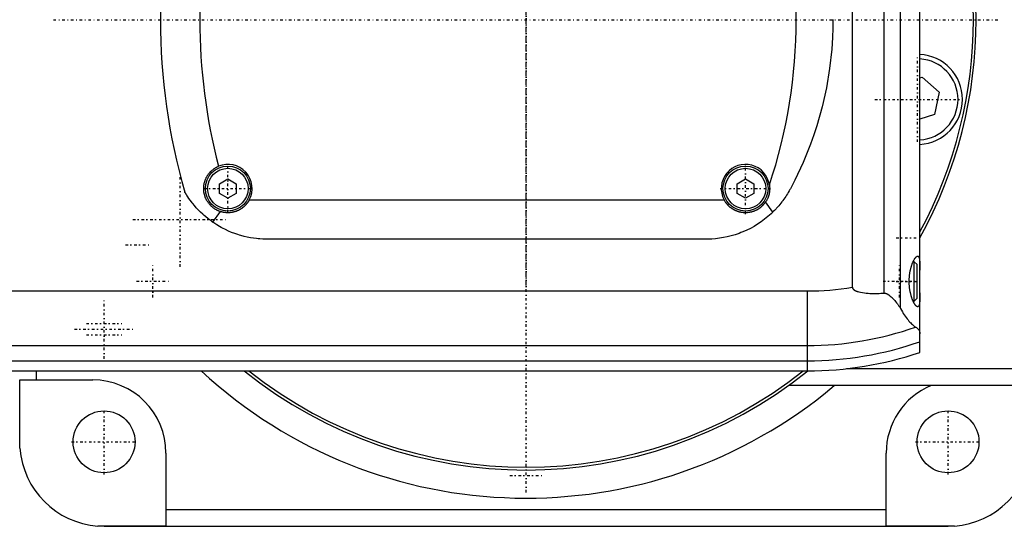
# Model space of a CAD drawing. Extents: x -502 to 174, y -90 to 90.
# Tile 4 of 6: x -90 to 85, y -90 to 0. Entities that reach past the tile are written whole.
import ezdxf

# ---------------------------------------------------------------- set-up
doc = ezdxf.new("R2010")
doc.units = 0
doc.linetypes.add('CENTER', pattern=[1.5, 0.45, -0.5, 0.05, -0.5])
doc.layers.add('AM_0', color=7, linetype='CONTINUOUS')
doc.layers.add('AM_7', color=7, linetype='CENTER')

msp = doc.modelspace()

# ---------------------------------------------------------------- linework, layer by layer
at = {"layer": 'AM_0', "color": 7, "linetype": 'CONTINUOUS'}
for p, q in [((70, -59.1), (70, 59.1)), ((66.48, 51.17), (66.48, -51.17)), ((58, -47.52), (58, 47.52)), ((63.58, 48.57), (63.58, -48.57)), ((70, -10.32), (70.38, -10.19)), ((70.38, -10.19), (73.41, -12.87)), ((73.41, -12.87), (72.6, -16.83)), ((72.6, -16.83), (70, -17.7)), ((-54.5, -29.13), (-53, -28.27)), ((-54.5, -30.87), (-54.5, -29.13)), ((-53, -28.27), (-51.5, -29.13)), ((-51.5, -29.13), (-51.5, -30.87)), ((37.5, -29.13), (39, -28.27)), ((37.5, -30.87), (37.5, -29.13)), ((39, -28.27), (40.5, -29.13)), ((40.5, -29.13), (40.5, -30.87)), ((-53, -31.73), (-54.5, -30.87)), ((-51.5, -30.87), (-53, -31.73)), ((39, -31.73), (37.5, -30.87)), ((40.5, -30.87), (39, -31.73)), ((-49.19, -32), (35.19, -32)), ((43.84, -34.2), (42.58, -32.38)), ((-54.39, -34.07), (-55.72, -35.94)), ((32, -39), (-46, -39)), ((69, -43), (68.79, -43)), ((69.5, -43.5), (69, -43)), ((69, -50), (69, -43)), ((69.5, -49.5), (69.5, -43.5)), ((-240, -48.19), (50, -48.19)), ((50, -62.39), (50, -48.19)), ((68.79, -50), (69, -50)), ((69, -50), (69.5, -49.5)), ((-240, -57.89), (50, -57.89)), ((-240, -60.6), (50, -60.6)), ((-240, -62.39), (50, -62.39)), ((-87, -64), (-87, -62.39)), ((127, -62), (56.95, -62)), ((-89.96, -64), (-77, -64)), ((-89.96, -76.12), (-89.96, -64)), ((127, -65), (46.64, -65)), ((-64, -77), (-64, -89.96)), ((64, -89.96), (64, -77)), ((-64, -87), (64, -87)), ((-64, -89.96), (-76.12, -89.96)), ((-75, -90), (75, -90)), ((76.12, -89.96), (64, -89.96))]:
    msp.add_line(p, q, dxfattribs=at)
for points in [[(54.53, 0.02, 0), (54.53, -0.27, 0), (54.53, -0.86, 0), (54.52, -1.44, 0), (54.51, -1.73, 0), (54.5, -2.02, 0), (54.48, -2.6, 0), (54.45, -3.18, 0), (54.32, -5.21, 0), (53.94, -8.67, 0), (53.37, -12.1, 0), (52.62, -15.49, 0), (51.68, -18.83, 0), (51.14, -20.48, 0), (50.56, -22.12, 0), (49.26, -25.35, 0), (47.78, -28.5, 0), (46.98, -30.04, 0)], [(-54.39, -34.07, 0), (-54.44, -34.05, 0), (-54.53, -34.02, 0), (-54.62, -33.99, 0), (-54.66, -33.97, 0), (-54.7, -33.95, 0), (-54.79, -33.91, 0), (-54.88, -33.87, 0), (-54.96, -33.83, 0), (-55.05, -33.78, 0), (-55.13, -33.74, 0), (-55.17, -33.71, 0), (-55.21, -33.69, 0), (-55.29, -33.64, 0), (-55.37, -33.59, 0), (-55.45, -33.53, 0), (-55.53, -33.48, 0), (-55.6, -33.42, 0), (-55.64, -33.39, 0), (-55.68, -33.36, 0), (-55.75, -33.3, 0), (-55.82, -33.24, 0), (-55.86, -33.21, 0), (-55.9, -33.18, 0), (-55.96, -33.11, 0), (-56.03, -33.05, 0), (-56.07, -33.01, 0), (-56.1, -32.98, 0), (-56.17, -32.91, 0), (-56.23, -32.84, 0), (-56.29, -32.77, 0), (-56.35, -32.69, 0), (-56.41, -32.62, 0), (-56.44, -32.58, 0), (-56.47, -32.54, 0), (-56.53, -32.46, 0), (-56.58, -32.38, 0), (-56.63, -32.3, 0), (-56.69, -32.22, 0), (-56.73, -32.13, 0), (-56.76, -32.09, 0), (-56.78, -32.05, 0), (-56.83, -31.96, 0), (-56.87, -31.87, 0), (-56.91, -31.79, 0), (-56.95, -31.7, 0), (-56.99, -31.61, 0), (-57.01, -31.56, 0), (-57.02, -31.52, 0), (-57.06, -31.43, 0), (-57.09, -31.33, 0), (-57.12, -31.24, 0), (-57.14, -31.14, 0), (-57.17, -31.05, 0), (-57.18, -31, 0), (-57.19, -30.95, 0), (-57.21, -30.86, 0), (-57.23, -30.76, 0), (-57.25, -30.67, 0), (-57.26, -30.57, 0), (-57.27, -30.47, 0), (-57.28, -30.43, 0), (-57.28, -30.38, 0), (-57.29, -30.28, 0), (-57.3, -30.18, 0), (-57.3, -30.14, 0), (-57.3, -30.09, 0), (-57.3, -29.99, 0), (-57.3, -29.9, 0), (-57.3, -29.85, 0), (-57.3, -29.8, 0), (-57.29, -29.7, 0), (-57.28, -29.61, 0), (-57.27, -29.51, 0), (-57.26, -29.42, 0), (-57.25, -29.32, 0), (-57.24, -29.27, 0), (-57.23, -29.23, 0), (-57.21, -29.13, 0), (-57.19, -29.04, 0), (-57.17, -28.95, 0), (-57.14, -28.86, 0), (-57.12, -28.76, 0), (-57.1, -28.72, 0), (-57.09, -28.67, 0), (-57.06, -28.58, 0), (-57.03, -28.49, 0), (-56.99, -28.41, 0), (-56.96, -28.32, 0), (-56.92, -28.23, 0), (-56.9, -28.19, 0), (-56.88, -28.14, 0), (-56.84, -28.06, 0), (-56.79, -27.98, 0), (-56.75, -27.89, 0), (-56.7, -27.81, 0), (-56.65, -27.73, 0), (-56.63, -27.69, 0), (-56.6, -27.65, 0), (-56.55, -27.57, 0), (-56.49, -27.49, 0), (-56.44, -27.41, 0), (-56.38, -27.34, 0), (-56.32, -27.26, 0), (-56.29, -27.23, 0), (-56.26, -27.19, 0), (-56.19, -27.12, 0), (-56.13, -27.05, 0), (-56.09, -27.01, 0), (-56.06, -26.98, 0), (-55.99, -26.91, 0), (-55.92, -26.84, 0), (-55.89, -26.81, 0), (-55.85, -26.78, 0), (-55.78, -26.72, 0), (-55.7, -26.65, 0), (-55.63, -26.59, 0), (-55.55, -26.54, 0), (-55.47, -26.48, 0), (-55.43, -26.45, 0), (-55.39, -26.42, 0), (-55.31, -26.37, 0), (-55.22, -26.32, 0), (-55.14, -26.27, 0), (-55.05, -26.22, 0), (-54.97, -26.18, 0), (-54.92, -26.15, 0), (-54.88, -26.13, 0), (-54.79, -26.09, 0), (-54.7, -26.05, 0), (-54.66, -26.03, 0)], [(43.25, -29.34, 0), (43.26, -29.43, 0), (43.28, -29.61, 0), (43.29, -29.78, 0), (43.3, -29.87, 0), (43.3, -29.96, 0), (43.3, -30.13, 0), (43.29, -30.31, 0), (43.27, -30.49, 0), (43.25, -30.66, 0), (43.22, -30.83, 0), (43.2, -30.92, 0), (43.18, -31.01, 0), (43.14, -31.18, 0), (43.08, -31.35, 0), (43.03, -31.51, 0), (42.96, -31.68, 0), (42.89, -31.84, 0), (42.85, -31.92, 0), (42.81, -32, 0), (42.72, -32.15, 0), (42.63, -32.3, 0), (42.58, -32.38, 0)], [(-55.72, -35.94, 0), (-55.99, -35.76, 0), (-56.5, -35.37, 0), (-56.99, -34.97, 0), (-57.22, -34.77, 0), (-57.44, -34.57, 0), (-57.86, -34.18, 0), (-58.25, -33.78, 0), (-58.61, -33.4, 0), (-58.93, -33.03, 0), (-59.22, -32.68, 0), (-59.36, -32.52, 0), (-59.48, -32.35, 0), (-59.72, -32.04, 0), (-59.93, -31.74, 0), (-60.12, -31.47, 0), (-60.22, -31.32, 0), (-60.25, -31.28, 0), (-60.27, -31.24, 0), (-60.28, -31.22, 0), (-60.3, -31.2, 0), (-60.32, -31.16, 0), (-60.34, -31.12, 0), (-60.37, -31.09, 0), (-60.39, -31.05, 0), (-60.41, -31.02, 0), (-60.42, -31, 0), (-60.43, -30.99, 0), (-60.45, -30.96, 0), (-60.47, -30.93, 0), (-60.48, -30.91, 0), (-60.48, -30.9, 0), (-60.5, -30.87, 0), (-60.52, -30.84, 0), (-60.53, -30.83, 0), (-60.53, -30.82, 0), (-60.55, -30.79, 0), (-60.56, -30.77, 0), (-60.58, -30.75, 0), (-60.59, -30.73, 0), (-60.6, -30.71, 0), (-60.6, -30.7, 0), (-60.61, -30.69, 0), (-60.62, -30.68, 0), (-60.63, -30.66, 0), (-60.63, -30.65, 0), (-60.64, -30.64, 0), (-60.64, -30.63, 0), (-60.65, -30.63, 0), (-60.65, -30.63, 0), (-60.65, -30.62, 0), (-60.65, -30.62, 0), (-60.65, -30.62, 0)], [(46.98, -30.04, 0), (46.91, -30.17, 0), (46.76, -30.43, 0), (46.61, -30.68, 0), (46.54, -30.81, 0), (46.46, -30.94, 0), (46.31, -31.18, 0), (46.15, -31.43, 0), (45.98, -31.67, 0), (45.81, -31.91, 0), (45.64, -32.14, 0), (45.56, -32.26, 0), (45.47, -32.37, 0), (45.29, -32.6, 0), (45.11, -32.82, 0), (44.92, -33.05, 0), (44.73, -33.26, 0), (44.54, -33.48, 0), (44.44, -33.58, 0), (44.35, -33.69, 0), (44.15, -33.89, 0), (43.94, -34.1, 0), (43.84, -34.2, 0)], [(-49.19, -32, 0), (-49.21, -32.03, 0), (-49.23, -32.08, 0), (-49.26, -32.13, 0), (-49.28, -32.15, 0), (-49.29, -32.18, 0), (-49.32, -32.22, 0), (-49.35, -32.27, 0), (-49.38, -32.32, 0), (-49.41, -32.37, 0), (-49.44, -32.42, 0), (-49.46, -32.44, 0), (-49.48, -32.46, 0), (-49.51, -32.51, 0), (-49.54, -32.56, 0), (-49.58, -32.6, 0), (-49.61, -32.64, 0), (-49.64, -32.69, 0), (-49.66, -32.71, 0), (-49.68, -32.73, 0), (-49.72, -32.77, 0), (-49.75, -32.82, 0), (-49.77, -32.84, 0), (-49.79, -32.86, 0), (-49.82, -32.9, 0), (-49.86, -32.94, 0), (-49.88, -32.96, 0), (-49.9, -32.98, 0), (-49.94, -33.02, 0), (-49.98, -33.06, 0), (-50.01, -33.09, 0), (-50.05, -33.13, 0), (-50.09, -33.17, 0), (-50.12, -33.19, 0), (-50.14, -33.21, 0), (-50.18, -33.24, 0), (-50.22, -33.28, 0), (-50.26, -33.32, 0), (-50.31, -33.35, 0), (-50.35, -33.39, 0), (-50.37, -33.4, 0), (-50.39, -33.42, 0), (-50.44, -33.45, 0), (-50.48, -33.49, 0), (-50.53, -33.52, 0), (-50.58, -33.55, 0), (-50.62, -33.58, 0), (-50.65, -33.6, 0), (-50.67, -33.61, 0), (-50.72, -33.65, 0), (-50.77, -33.68, 0), (-50.82, -33.7, 0), (-50.87, -33.73, 0), (-50.92, -33.76, 0), (-50.94, -33.77, 0), (-50.97, -33.79, 0), (-51.02, -33.82, 0), (-51.07, -33.84, 0), (-51.12, -33.87, 0), (-51.17, -33.89, 0), (-51.22, -33.92, 0), (-51.25, -33.93, 0), (-51.28, -33.94, 0), (-51.33, -33.96, 0), (-51.38, -33.98, 0), (-51.41, -33.99, 0), (-51.43, -34, 0), (-51.49, -34.03, 0), (-51.54, -34.05, 0), (-51.57, -34.05, 0), (-51.6, -34.06, 0), (-51.65, -34.08, 0), (-51.7, -34.1, 0), (-51.76, -34.12, 0), (-51.81, -34.13, 0), (-51.87, -34.15, 0), (-51.9, -34.16, 0), (-51.92, -34.16, 0), (-51.98, -34.18, 0), (-52.04, -34.19, 0), (-52.09, -34.2, 0), (-52.15, -34.21, 0), (-52.2, -34.23, 0), (-52.23, -34.23, 0), (-52.26, -34.24, 0), (-52.31, -34.25, 0), (-52.37, -34.25, 0), (-52.43, -34.26, 0), (-52.48, -34.27, 0), (-52.54, -34.28, 0), (-52.57, -34.28, 0), (-52.59, -34.28, 0), (-52.65, -34.29, 0), (-52.7, -34.29, 0), (-52.76, -34.29, 0), (-52.82, -34.3, 0), (-52.87, -34.3, 0), (-52.9, -34.3, 0), (-52.93, -34.3, 0), (-52.98, -34.3, 0), (-53.03, -34.3, 0), (-53.09, -34.3, 0), (-53.14, -34.3, 0), (-53.2, -34.3, 0), (-53.23, -34.29, 0), (-53.25, -34.29, 0), (-53.31, -34.29, 0), (-53.37, -34.28, 0), (-53.39, -34.28, 0), (-53.42, -34.28, 0), (-53.48, -34.27, 0), (-53.53, -34.27, 0), (-53.56, -34.26, 0), (-53.59, -34.26, 0), (-53.64, -34.25, 0), (-53.7, -34.24, 0), (-53.76, -34.23, 0), (-53.81, -34.22, 0), (-53.87, -34.21, 0), (-53.9, -34.21, 0), (-53.92, -34.2, 0), (-53.98, -34.19, 0), (-54.03, -34.17, 0), (-54.09, -34.16, 0), (-54.15, -34.14, 0), (-54.2, -34.13, 0), (-54.23, -34.12, 0), (-54.26, -34.11, 0), (-54.31, -34.1, 0), (-54.36, -34.08, 0), (-54.39, -34.07, 0)], [(42.58, -32.38, 0), (42.56, -32.41, 0), (42.51, -32.48, 0), (42.46, -32.55, 0), (42.44, -32.58, 0), (42.42, -32.61, 0), (42.37, -32.68, 0), (42.31, -32.74, 0), (42.26, -32.8, 0), (42.21, -32.86, 0), (42.15, -32.92, 0), (42.13, -32.95, 0), (42.1, -32.98, 0), (42.04, -33.04, 0), (41.99, -33.09, 0), (41.93, -33.15, 0), (41.87, -33.2, 0), (41.81, -33.26, 0), (41.78, -33.28, 0), (41.75, -33.31, 0), (41.68, -33.36, 0), (41.62, -33.41, 0), (41.58, -33.44, 0), (41.55, -33.46, 0), (41.48, -33.51, 0), (41.42, -33.56, 0), (41.38, -33.58, 0), (41.35, -33.6, 0), (41.28, -33.65, 0), (41.21, -33.69, 0), (41.13, -33.73, 0), (41.06, -33.77, 0), (40.99, -33.81, 0), (40.95, -33.83, 0), (40.91, -33.85, 0), (40.84, -33.89, 0), (40.76, -33.92, 0), (40.68, -33.96, 0), (40.61, -33.99, 0), (40.53, -34.02, 0), (40.49, -34.03, 0), (40.45, -34.05, 0), (40.37, -34.08, 0), (40.29, -34.1, 0), (40.21, -34.13, 0), (40.13, -34.15, 0), (40.05, -34.17, 0), (40.01, -34.18, 0), (39.97, -34.19, 0), (39.89, -34.21, 0), (39.8, -34.22, 0), (39.72, -34.24, 0), (39.64, -34.25, 0), (39.56, -34.26, 0), (39.52, -34.27, 0), (39.48, -34.27, 0), (39.4, -34.28, 0), (39.31, -34.29, 0), (39.23, -34.29, 0), (39.15, -34.3, 0), (39.07, -34.3, 0), (39.03, -34.3, 0), (38.99, -34.3, 0), (38.91, -34.3, 0), (38.83, -34.3, 0), (38.79, -34.29, 0), (38.75, -34.29, 0), (38.67, -34.29, 0), (38.59, -34.28, 0), (38.55, -34.28, 0), (38.51, -34.27, 0), (38.42, -34.26, 0), (38.34, -34.25, 0), (38.26, -34.24, 0), (38.18, -34.22, 0), (38.1, -34.2, 0), (38.06, -34.2, 0), (38.02, -34.19, 0), (37.93, -34.17, 0), (37.85, -34.14, 0), (37.77, -34.12, 0), (37.69, -34.1, 0), (37.61, -34.07, 0), (37.57, -34.06, 0), (37.53, -34.04, 0), (37.45, -34.01, 0), (37.38, -33.98, 0), (37.3, -33.95, 0), (37.22, -33.92, 0), (37.15, -33.88, 0), (37.11, -33.86, 0), (37.07, -33.84, 0), (37, -33.8, 0), (36.92, -33.76, 0), (36.85, -33.72, 0), (36.78, -33.68, 0), (36.71, -33.64, 0), (36.67, -33.62, 0), (36.64, -33.59, 0), (36.57, -33.55, 0), (36.5, -33.5, 0), (36.43, -33.45, 0), (36.37, -33.4, 0), (36.3, -33.35, 0), (36.27, -33.32, 0), (36.24, -33.3, 0), (36.18, -33.25, 0), (36.12, -33.19, 0), (36.09, -33.16, 0), (36.06, -33.14, 0), (36, -33.08, 0), (35.95, -33.03, 0), (35.92, -33, 0), (35.89, -32.97, 0), (35.83, -32.91, 0), (35.78, -32.85, 0), (35.73, -32.79, 0), (35.67, -32.73, 0), (35.62, -32.66, 0), (35.6, -32.63, 0), (35.57, -32.6, 0), (35.52, -32.53, 0), (35.48, -32.46, 0), (35.43, -32.4, 0), (35.38, -32.33, 0), (35.34, -32.25, 0), (35.32, -32.22, 0), (35.3, -32.18, 0), (35.25, -32.11, 0), (35.21, -32.04, 0), (35.19, -32, 0)], [(43.84, -34.2, 0), (43.55, -34.48, 0), (42.96, -34.99, 0), (42.38, -35.46, 0), (42.08, -35.69, 0), (41.78, -35.91, 0), (41.16, -36.32, 0), (40.52, -36.71, 0), (39.87, -37.07, 0), (39.21, -37.4, 0), (38.53, -37.7, 0), (38.19, -37.83, 0), (37.85, -37.96, 0), (37.16, -38.2, 0), (36.46, -38.4, 0), (35.77, -38.58, 0), (35.07, -38.72, 0), (34.38, -38.83, 0), (34.03, -38.88, 0), (33.69, -38.92, 0), (33, -38.97, 0), (32.33, -39, 0), (32, -39, 0)], [(-46, -39, 0), (-46.27, -39, 0), (-46.8, -38.98, 0), (-47.34, -38.95, 0), (-47.62, -38.92, 0), (-47.89, -38.89, 0), (-48.45, -38.82, 0), (-49, -38.73, 0), (-49.56, -38.62, 0), (-50.12, -38.49, 0), (-50.68, -38.34, 0), (-50.95, -38.26, 0), (-51.23, -38.18, 0), (-51.78, -37.99, 0), (-52.33, -37.78, 0), (-52.88, -37.55, 0), (-53.41, -37.3, 0), (-53.94, -37.03, 0), (-54.2, -36.89, 0), (-54.46, -36.74, 0), (-54.98, -36.44, 0), (-55.48, -36.11, 0), (-55.72, -35.94, 0)], [(69.59, -51, 0), (69.58, -51, 0), (69.55, -51, 0), (69.52, -50.99, 0), (69.51, -50.98, 0), (69.49, -50.98, 0), (69.46, -50.96, 0), (69.43, -50.94, 0), (69.4, -50.92, 0), (69.37, -50.9, 0), (69.33, -50.87, 0), (69.32, -50.85, 0), (69.3, -50.83, 0), (69.26, -50.8, 0), (69.23, -50.75, 0), (69.19, -50.71, 0), (69.16, -50.66, 0), (69.12, -50.61, 0), (69.1, -50.58, 0), (69.08, -50.55, 0), (69.05, -50.49, 0), (69.01, -50.43, 0), (68.99, -50.4, 0), (68.97, -50.37, 0), (68.93, -50.3, 0), (68.9, -50.23, 0), (68.88, -50.19, 0), (68.86, -50.15, 0), (68.82, -50.08, 0), (68.78, -50, 0), (68.75, -49.91, 0), (68.71, -49.83, 0), (68.68, -49.74, 0), (68.66, -49.7, 0), (68.64, -49.66, 0), (68.61, -49.57, 0), (68.58, -49.47, 0), (68.54, -49.38, 0), (68.51, -49.27, 0), (68.48, -49.17, 0), (68.46, -49.12, 0), (68.45, -49.07, 0), (68.42, -48.96, 0), (68.39, -48.84, 0), (68.36, -48.73, 0), (68.33, -48.61, 0), (68.3, -48.49, 0), (68.29, -48.43, 0), (68.28, -48.37, 0), (68.25, -48.25, 0), (68.23, -48.13, 0), (68.21, -48, 0), (68.19, -47.87, 0), (68.17, -47.74, 0), (68.16, -47.68, 0), (68.15, -47.61, 0), (68.14, -47.48, 0), (68.13, -47.35, 0), (68.12, -47.22, 0), (68.11, -47.09, 0), (68.1, -46.96, 0), (68.1, -46.89, 0), (68.09, -46.83, 0), (68.09, -46.69, 0), (68.09, -46.56, 0), (68.09, -46.5, 0), (68.09, -46.44, 0), (68.09, -46.31, 0), (68.09, -46.17, 0), (68.1, -46.11, 0), (68.1, -46.04, 0), (68.11, -45.91, 0), (68.12, -45.78, 0), (68.13, -45.65, 0), (68.14, -45.52, 0), (68.15, -45.39, 0), (68.16, -45.32, 0), (68.17, -45.26, 0), (68.19, -45.13, 0), (68.21, -45, 0), (68.23, -44.87, 0), (68.25, -44.75, 0), (68.28, -44.63, 0), (68.29, -44.57, 0), (68.3, -44.51, 0), (68.33, -44.39, 0), (68.36, -44.27, 0), (68.39, -44.16, 0), (68.42, -44.04, 0), (68.45, -43.93, 0), (68.46, -43.88, 0), (68.48, -43.83, 0), (68.51, -43.73, 0), (68.54, -43.62, 0), (68.58, -43.53, 0), (68.61, -43.43, 0), (68.64, -43.34, 0), (68.66, -43.3, 0), (68.68, -43.26, 0), (68.71, -43.17, 0), (68.75, -43.09, 0), (68.78, -43, 0), (68.82, -42.92, 0), (68.86, -42.85, 0), (68.88, -42.81, 0), (68.9, -42.77, 0), (68.93, -42.7, 0), (68.97, -42.63, 0), (68.99, -42.6, 0), (69.01, -42.57, 0), (69.05, -42.51, 0), (69.08, -42.45, 0), (69.1, -42.42, 0), (69.12, -42.39, 0), (69.16, -42.34, 0), (69.19, -42.29, 0), (69.23, -42.25, 0), (69.26, -42.2, 0), (69.3, -42.17, 0), (69.32, -42.15, 0), (69.33, -42.13, 0), (69.37, -42.1, 0), (69.4, -42.08, 0), (69.43, -42.06, 0), (69.46, -42.04, 0), (69.49, -42.02, 0), (69.51, -42.02, 0), (69.52, -42.01, 0), (69.55, -42, 0), (69.58, -42, 0), (69.59, -42, 0)], [(69.59, -42, 0), (69.62, -42, 0), (69.67, -42.02, 0), (69.72, -42.05, 0), (69.74, -42.07, 0), (69.76, -42.1, 0), (69.8, -42.17, 0), (69.84, -42.25, 0), (69.87, -42.35, 0), (69.9, -42.47, 0), (69.92, -42.6, 0), (69.93, -42.68, 0), (69.94, -42.75, 0), (69.96, -42.92, 0), (69.97, -43.09, 0), (69.98, -43.27, 0), (69.99, -43.47, 0), (69.99, -43.67, 0), (70, -43.78, 0), (70, -43.9, 0), (70, -44.13, 0), (70, -44.38, 0), (70, -44.5, 0)], [(58, -47.52, 0), (58, -47.53, 0), (58, -47.54, 0), (58, -47.55, 0), (58, -47.55, 0), (58, -47.56, 0), (58, -47.57, 0), (58, -47.57, 0), (58, -47.58, 0), (58.01, -47.59, 0), (58.01, -47.6, 0), (58.01, -47.61, 0), (58.01, -47.61, 0), (58.01, -47.62, 0), (58.01, -47.63, 0), (58.02, -47.64, 0), (58.02, -47.65, 0), (58.02, -47.66, 0), (58.02, -47.66, 0), (58.02, -47.67, 0), (58.03, -47.67, 0), (58.03, -47.68, 0), (58.03, -47.69, 0), (58.03, -47.69, 0), (58.04, -47.7, 0), (58.04, -47.71, 0), (58.04, -47.71, 0), (58.04, -47.72, 0), (58.05, -47.73, 0), (58.05, -47.73, 0), (58.06, -47.74, 0), (58.06, -47.75, 0), (58.07, -47.76, 0), (58.07, -47.76, 0), (58.07, -47.77, 0), (58.07, -47.78, 0), (58.08, -47.78, 0), (58.08, -47.79, 0), (58.09, -47.8, 0), (58.09, -47.81, 0), (58.1, -47.81, 0), (58.1, -47.81, 0), (58.11, -47.82, 0), (58.11, -47.83, 0), (58.12, -47.83, 0), (58.12, -47.84, 0), (58.13, -47.85, 0), (58.13, -47.85, 0), (58.13, -47.86, 0), (58.14, -47.86, 0), (58.15, -47.87, 0), (58.17, -47.89, 0), (58.21, -47.93, 0), (58.23, -47.95, 0), (58.25, -47.97, 0), (58.3, -48, 0), (58.34, -48.03, 0), (58.39, -48.06, 0), (58.44, -48.09, 0), (58.49, -48.11, 0), (58.51, -48.13, 0), (58.54, -48.14, 0), (58.59, -48.16, 0), (58.64, -48.19, 0), (58.67, -48.2, 0), (58.69, -48.21, 0), (58.75, -48.23, 0), (58.8, -48.25, 0), (58.82, -48.26, 0), (58.85, -48.27, 0), (58.9, -48.28, 0), (58.95, -48.3, 0), (59.13, -48.35, 0), (59.46, -48.43, 0), (59.8, -48.49, 0), (60.14, -48.54, 0), (60.46, -48.57, 0), (60.62, -48.58, 0), (60.78, -48.6, 0), (61.1, -48.62, 0), (61.42, -48.63, 0), (61.74, -48.63, 0), (62.07, -48.63, 0), (62.4, -48.63, 0), (62.57, -48.62, 0), (62.74, -48.62, 0), (63.07, -48.6, 0), (63.41, -48.58, 0), (63.58, -48.57, 0)], [(63.58, -48.57, 0), (63.6, -48.57, 0), (63.63, -48.57, 0), (63.67, -48.57, 0), (63.68, -48.57, 0), (63.7, -48.57, 0), (63.73, -48.57, 0), (63.76, -48.57, 0), (63.8, -48.58, 0), (63.83, -48.58, 0), (63.86, -48.59, 0), (63.88, -48.59, 0), (63.9, -48.6, 0), (63.93, -48.61, 0), (63.96, -48.62, 0), (63.99, -48.63, 0), (64.02, -48.64, 0), (64.06, -48.65, 0), (64.07, -48.66, 0), (64.09, -48.66, 0), (64.12, -48.68, 0), (64.15, -48.69, 0), (64.16, -48.7, 0), (64.18, -48.71, 0), (64.21, -48.72, 0), (64.24, -48.74, 0), (64.25, -48.74, 0), (64.27, -48.75, 0), (64.3, -48.77, 0), (64.32, -48.79, 0), (64.35, -48.8, 0), (64.38, -48.82, 0), (64.41, -48.84, 0), (64.42, -48.85, 0), (64.44, -48.86, 0), (64.47, -48.88, 0), (64.49, -48.9, 0), (64.59, -48.97, 0), (64.74, -49.1, 0), (64.9, -49.23, 0), (65.05, -49.38, 0), (65.13, -49.46, 0), (65.21, -49.54, 0), (65.37, -49.71, 0), (65.53, -49.9, 0), (65.69, -50.09, 0), (65.84, -50.28, 0), (66, -50.48, 0), (66.07, -50.58, 0), (66.14, -50.68, 0), (66.28, -50.88, 0), (66.41, -51.07, 0), (66.48, -51.17, 0)], [(70, -48.5, 0), (70, -48.62, 0), (70, -48.87, 0), (70, -49.1, 0), (70, -49.22, 0), (69.99, -49.33, 0), (69.99, -49.53, 0), (69.98, -49.73, 0), (69.97, -49.91, 0), (69.96, -50.08, 0), (69.94, -50.25, 0), (69.93, -50.32, 0), (69.92, -50.4, 0), (69.9, -50.53, 0), (69.87, -50.65, 0), (69.84, -50.75, 0), (69.8, -50.83, 0), (69.76, -50.9, 0), (69.74, -50.93, 0), (69.72, -50.95, 0), (69.67, -50.98, 0), (69.62, -51, 0), (69.59, -51, 0)], [(66.48, -51.17, 0), (66.55, -51.33, 0), (66.72, -51.62, 0), (66.88, -51.91, 0), (66.97, -52.04, 0), (67.05, -52.18, 0), (67.22, -52.44, 0), (67.39, -52.68, 0), (67.56, -52.91, 0), (67.72, -53.13, 0), (67.89, -53.34, 0), (67.97, -53.44, 0), (68.05, -53.53, 0), (68.21, -53.71, 0), (68.37, -53.87, 0), (68.52, -54.02, 0), (68.66, -54.16, 0), (68.8, -54.28, 0), (68.87, -54.34, 0), (68.94, -54.39, 0), (69.06, -54.49, 0), (69.18, -54.57, 0), (69.24, -54.6, 0)], [(69.24, -54.6, 0), (69.28, -54.63, 0), (69.37, -54.68, 0), (69.44, -54.73, 0), (69.48, -54.76, 0), (69.51, -54.79, 0), (69.58, -54.85, 0), (69.64, -54.91, 0), (69.7, -54.97, 0), (69.75, -55.03, 0), (69.79, -55.1, 0), (69.82, -55.13, 0), (69.84, -55.16, 0), (69.87, -55.23, 0), (69.9, -55.3, 0), (69.93, -55.37, 0), (69.95, -55.44, 0), (69.97, -55.51, 0), (69.98, -55.55, 0), (69.99, -55.58, 0), (69.99, -55.66, 0), (70, -55.74, 0), (70, -55.78, 0)], [(-89.96, -76.12, 0), (-89.97, -75.93, 0), (-89.99, -75.56, 0), (-90, -75.18, 0), (-90, -75, 0)], [(-75, -90, 0), (-75.18, -90, 0), (-75.56, -89.99, 0), (-75.93, -89.97, 0), (-76.12, -89.96, 0)], [(76.12, -89.96, 0), (75.93, -89.97, 0), (75.56, -89.99, 0), (75.18, -90, 0), (75, -90, 0)]]:
    msp.add_polyline3d(points, dxfattribs=at)
for centre, radius in [((-53, -30), 4), ((39, -30), 4), ((-53, -30), 3.6), ((39, -30), 3.6), ((-75, -75), 5.5), ((75, -75), 5.5)]:
    msp.add_circle(centre, radius, dxfattribs=at)
for centre, radius, start, end in [((0, 0), 80, 331.045, 28.955), ((0, 0), 79.5, 331.7031, 28.2969), ((45, 0), 110, 163.8371, 196.1629), ((-45, 0), 93, 341.6079, 18.3921), ((45, 0), 103, 165.3606, 194.6394), ((69.57, -14.16), 8, 273.0478, 86.9522), ((69.57, -14.16), 7.2, 273.3868, 86.6132), ((-53, -30), 4.3, 332.2823, 112.6532), ((39, -30), 4.3, 8.7868, 207.7177), ((50, 0), 48.19, 270, 279.5555), ((50, 0), 57.89, 270, 289.4116), ((50, 0), 60.6, 270, 289.2721), ((50, 0), 62.39, 270, 288.6977), ((0, 0), 85, 227.2208, 310.1192), ((0, 0), 80, 231.2468, 308.7532), ((0, 0), 79.5, 231.698, 308.302), ((-77, -77), 13, 0, 90), ((77, -77), 13, 112.6199, 180), ((-75, -75), 15, 184.2866, 265.7134), ((75, -75), 15, 274.2866, 355.7134)]:
    msp.add_arc(centre, radius, start, end, dxfattribs=at)
at = {"layer": 'AM_7', "color": 4, "linetype": 'CENTER'}
for p, q in [((0, -84), (0, 84)), ((0, -47.25), (0, 47.25)), ((-84, 0), (84, 0)), ((69.57, -21.72), (69.57, -6.6)), ((62.01, -14.16), (77.13, -14.16)), ((-53, -34.2), (-53, -25.8)), ((39, -34.52), (39, -25.48)), ((-61.49, -43.9), (-61.49, -27.1)), ((-57.2, -30), (-48.8, -30)), ((34.48, -30), (43.52, -30)), ((-69.89, -35.5), (-53.09, -35.5)), ((-71.2, -40), (-66.8, -40)), ((65.8, -38.75), (70.2, -38.75)), ((-66.35, -49.35), (-66.35, -43.57)), ((66.35, -49.35), (66.35, -43.57)), ((-69.24, -46.46), (-63.46, -46.46)), ((63.46, -46.46), (69.24, -46.46)), ((65.8, -46.5), (70.2, -46.5)), ((-75, -60.25), (-75, -49.75)), ((-78.15, -54), (-71.85, -54)), ((-80.25, -55), (-69.75, -55)), ((-78.15, -56), (-71.85, -56)), ((-75, -80.78), (-75, -69.22)), ((75, -80.78), (75, -69.22)), ((-80.78, -75), (-69.22, -75)), ((69.22, -75), (80.78, -75)), ((-2.89, -81), (2.89, -81))]:
    msp.add_line(p, q, dxfattribs=at)

doc.saveas('drawing.dxf')
